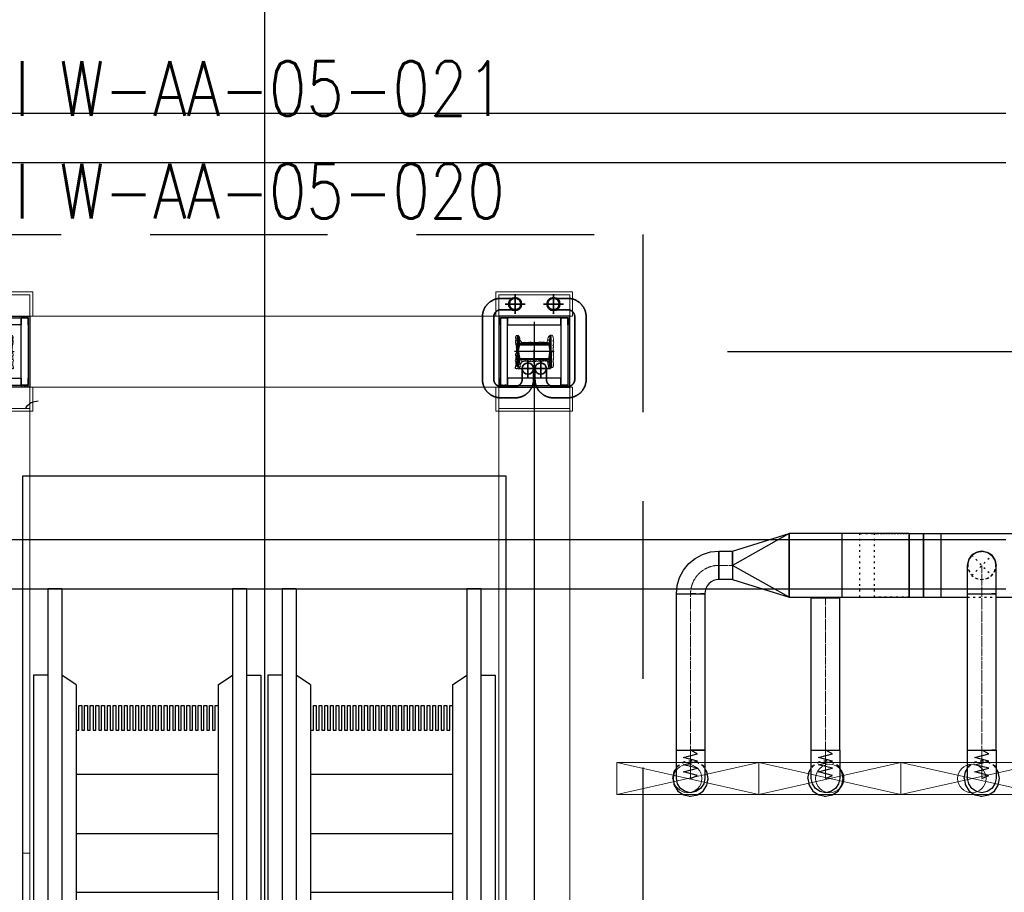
# Model space of a CAD drawing. Header units: centimetres. Extents: x -149939 to 48626, y -46000 to 152985.
# Tile 158 of 256: x -18262 to -11332, y 49195 to 55336. Entities that reach past the tile are written whole.
import ezdxf
from ezdxf import colors
from ezdxf.entities.mleader import LeaderData, LeaderLine
from ezdxf.math import Vec2, Vec3

# ---------------------------------------------------------------- set-up
doc = ezdxf.new("R2010")
doc.units = ezdxf.units.CM
doc.header["$LTSCALE"] = 50
doc.header["$PDMODE"] = 35
doc.header["$PDSIZE"] = 0.1
for name, pattern in [('Balustrady$0$DASHED', [0.75, 0.5, -0.25]), ('CADVENT_CENTERLINE', [9.9, 7.4, -1, 0.5, -1]), ('CADVENT_HIDDEN', [0.8, 0.25, -0.55]), ('DASHDOT2', [12.7, 6.35, -3.175, 0, -3.175]), ('DIVIDE', [31.75, 12.7, -6.35, 0, -6.35, 0, -6.35]), ('HIDDEN', [9.525, 6.35, -3.175]), ('Kondygnacja  -0_5$0$HIDDEN', [9.525, 6.35, -3.175]), ('Kondygnacja  -0_5$0$HIDDEN2', [4.7625, 3.175, -1.5875]), ('Obudowy i okł. słupów$0$HIDDEN', [9.525, 6.35, -3.175]), ('Osie rzutów$0$DASHDOT2', [12.7, 6.35, -3.175, 0, -3.175]), ('Przekrój B-B$0$DASHDOT2', [12.7, 6.35, -3.175, 0, -3.175])]:
    doc.linetypes.add(name, pattern=pattern)
doc.layers.get('0').update_dxf_attribs({"color": 8})
doc.layers.get('DEFPOINTS').update_dxf_attribs({"color": 8})
for name, color, linetype in [('01-103-Went PP_poziom-0_5$0$L_Nawiew', 7, 'Continuous'), ('ARCH_INFO_OSIE', 8, 'Continuous'), ('ARCH_INFO_OSIE_IST', 8, 'Przekrój B-B$0$DASHDOT2'), ('ARCH_SCHODY_IST', 8, 'Continuous'), ('ARCH_SZYNY', 8, 'Continuous'), ('ARCH_WIDOK_INNE_IST', 8, 'Continuous'), ('bgde-nawiewDETAILS', 1, 'Continuous'), ('bgde-nawiewEXP', 7, 'Continuous'), ('bgde-nawiewHIDDEN', 250, 'Continuous'), ('D1$0$ARCH_INFO_OPISY', 8, 'Continuous'), ('Kondygnacja  -0_5$0$ARCH_KONSTR_POWYŻEJ RZUTU', 8, 'Kondygnacja  -0_5$0$HIDDEN'), ('Kondygnacja  -0_5$0$ARCH_KONSTR_POWYŻEJ RZUTU_IST', 8, 'Kondygnacja  -0_5$0$HIDDEN2'), ('Kondygnacja  -0_5$0$ARCH_STROP', 8, 'Continuous'), ('Kondygnacja -1$0$ARCH_STAL_IST', 8, 'Continuous'), ('Obudowy i okł. słupów$0$ARCH_GK', 8, 'Continuous'), ('Obudowy i okł. słupów$0$ARCH_PROFILE', 8, 'Continuous'), ('Osie rzutów$0$ARCH_INFO_OSIE_IST', 8, 'Osie rzutów$0$DASHDOT2'), ('Osie rzutów$0$ARCH_INFO_OSIE_OPISY_IST', 8, 'Continuous')]:
    doc.layers.add(name, color=color, linetype=linetype)
for name, color, linetype, lineweight in [('ARCH_WIDOK', 8, 'Continuous', 13), ('bgde-nawiewCEN', 7, 'Continuous', 13), ('bgde_nawiewnik', 11, 'Continuous', 5), ('INSTALACJE', 8, 'Continuous', 35), ('Kondygnacja  -0_5$0$ARCH_INFO_WYMIARY', 8, 'Continuous', 9), ('Obudowy i okł. słupów$0$ARCH_hatch', 8, 'Continuous', 13), ('Obudowy i okł. słupów$0$ARCH_WIDOK', 8, 'Continuous', 13), ('RFCU', 6, 'Continuous', 30)]:
    doc.layers.add(name, color=color, linetype=linetype, lineweight=lineweight)
doc.styles.add('Kondygnacja  -0_5$0$Romans', font='Romans.shx', dxfattribs={"width": 0.7})
doc.styles.add('ROMANS-50-CM', font='romans.shx', dxfattribs={"width": 0.8, "height": 10})
doc.linetypes.add('SZYNA_LINE', pattern='A,12.7,-7.75,["SZYNA",Standard,S=2.54,R=0,X=-5.95,Y=-1.27],-7.75', length=28.2)
doc.dimstyles.new('Kondygnacja  -0_5$0$Wymiary 1-100', dxfattribs={"dimtxt": 12, "dimasz": 10, "dimexe": 5, "dimexo": 0, "dimgap": 4, "dimtad": 1, "dimrnd": 0.5, "dimzin": 12, "dimdsep": 46, "dimtxsty": 'Kondygnacja  -0_5$0$Romans', "dimblk": 'Kondygnacja  -0_5$0$_Oblique', "dimcen": 10, "dimdle": 10, "dimclrt": 55, "dimazin": 0, "dimtfac": 1, "dimtmove": 1, "dimatfit": 3, "dimfxl": 8, "dimfxlon": 1, "dimtolj": 1, "dimtzin": 0, "dimarcsym": 0})
pattern_1 = [(315, (-9168.25782, 10650.3877), (0.224506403, 0.224506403), [])]

# ---------------------------------------------------------------- blocks, each defined once
blk = doc.blocks.new('Osie rzutów')
at = {"layer": 'Osie rzutów$0$ARCH_INFO_OSIE_IST', "ltscale": 10}
for p, q in [((10460, 12510), (10460, 4623.26)), ((4436.04, 9800), (15156.54, 9800))]:
    blk.add_line(p, q, dxfattribs=at)
blk = doc.blocks.new('Kondygnacja  -0_5$0$_Oblique')
at = {"color": 0, "linetype": 'ByBlock', "lineweight": -2}
blk.add_line((-0.5, -0.5), (0.5, 0.5), dxfattribs=at)
blk = doc.blocks.new('*D147')
at = {"layer": 'DEFPOINTS', "color": 0}
for p in [(5845, 52950), (6165.9, 52950), (-62690, 50660)]:
    blk.add_point(p, dxfattribs=at)
at = {"layer": 'Kondygnacja  -0_5$0$ARCH_INFO_WYMIARY', "color": 0, "lineweight": -2}
for p, q in [((6157.9, 52950), (6170.9, 52950)), ((6165.9, 50650), (6165.9, 52960)), ((6157.9, 50660), (6170.9, 50660))]:
    blk.add_line(p, q, dxfattribs=at)
at = {"layer": 'Kondygnacja  -0_5$0$ARCH_INFO_WYMIARY', "color": 0, "linetype": 'ByBlock', "lineweight": -2, "xscale": 10, "yscale": 10, "zscale": 10}
for p, rotation in [((6165.9, 52950), 90), ((6165.9, 50660), 270)]:
    blk.add_blockref('Kondygnacja  -0_5$0$_Oblique', p, dxfattribs=dict(at, rotation=rotation))
at = {"layer": 'Kondygnacja  -0_5$0$ARCH_INFO_WYMIARY', "color": 55, "insert": (6155.9, 51805), "char_height": 12, "attachment_point": 5, "rotation": 90, "style": 'Kondygnacja  -0_5$0$Romans'}
blk.add_mtext('\\A1;2290', dxfattribs=at)
blk = doc.blocks.new('Kondygnacja  -0_5$0$konstrukcja istniejąca -0.5')
at = {"layer": 'Kondygnacja  -0_5$0$ARCH_KONSTR_POWYŻEJ RZUTU_IST', "ltscale": 10}
for points in [[(9938, 9967.89), (10982, 9967.89)], [(10982, 9932.89), (9938, 9932.89)]]:
    blk.add_lwpolyline(points, dxfattribs=at)
at = {"layer": 'Kondygnacja  -0_5$0$ARCH_KONSTR_POWYŻEJ RZUTU_IST', "ltscale": 10, "elevation": 0}
for points in [[(9938, 9667.89), (10982, 9667.89)], [(10982, 9632.89), (9938, 9632.89)]]:
    blk.add_lwpolyline(points, dxfattribs=at)
blk = doc.blocks.new('pB słup')
at = {"layer": 'Kondygnacja -1$0$ARCH_STAL_IST'}
h = blk.add_hatch(dxfattribs=at)
h.set_pattern_fill('ANSI31', color=256, scale=0.1, angle=270, style=0)
h.set_pattern_definition(pattern_1)
edge = h.paths.add_edge_path()
edge.add_arc((24.9, 9.62), 0.87, 0, 82.02724)
edge.add_line((25.02, 10.48), (21.35, 11))
edge.add_arc((21.42, 11.51), 0.52, 180, 262.02724, ccw=False)
edge.add_line((20.9, 11.51), (20.9, 12))
edge.add_line((20.9, 12), (31.5, 12))
edge.add_line((31.5, 12), (31.5, 11.51))
edge.add_arc((30.98, 11.51), 0.52, 277.97276, 360, ccw=False)
edge.add_line((31.05, 11), (27.38, 10.48))
edge.add_arc((27.51, 9.62), 0.87, 97.97276, 180)
edge.add_line((26.64, 9.62), (26.64, -9.62))
edge.add_arc((27.51, -9.62), 0.87, 180, 262.02724)
edge.add_line((27.38, -10.48), (31.05, -11))
edge.add_arc((30.98, -11.51), 0.52, 360, 82.02724, ccw=False)
edge.add_line((31.5, -11.51), (31.5, -12))
edge.add_line((31.5, -12), (20.9, -12))
edge.add_line((20.9, -12), (20.9, -11.51))
edge.add_arc((21.42, -11.51), 0.52, 97.97276, 180, ccw=False)
edge.add_line((21.35, -11), (25.02, -10.48))
edge.add_arc((24.9, -9.62), 0.87, 277.97276, 0)
edge.add_line((25.76, -9.62), (25.76, 9.62))
h = blk.add_hatch(dxfattribs=at)
h.set_pattern_fill('ANSI31', color=256, scale=0.1, angle=270, style=0)
h.set_pattern_definition(pattern_1)
edge = h.paths.add_edge_path()
edge.add_arc((38.11, 9.62), 0.87, 97.97276, 180, ccw=False)
edge.add_line((37.98, 10.48), (41.65, 11))
edge.add_arc((41.58, 11.51), 0.52, 277.97276, 360)
edge.add_line((42.1, 11.51), (42.1, 12))
edge.add_line((42.1, 12), (31.5, 12))
edge.add_line((31.5, 12), (31.5, 11.51))
edge.add_arc((32.02, 11.51), 0.52, 180, 262.02724)
edge.add_line((31.95, 11), (35.62, 10.48))
edge.add_arc((35.5, 9.62), 0.87, 0, 82.02724, ccw=False)
edge.add_line((36.37, 9.62), (36.37, -9.62))
edge.add_arc((35.5, -9.62), 0.87, 277.97276, 360, ccw=False)
edge.add_line((35.62, -10.48), (31.95, -11))
edge.add_arc((32.02, -11.51), 0.52, 97.97276, 180)
edge.add_line((31.5, -11.51), (31.5, -12))
edge.add_line((31.5, -12), (42.1, -12))
edge.add_line((42.1, -12), (42.1, -11.51))
edge.add_arc((41.58, -11.51), 0.52, 0, 82.02724)
edge.add_line((41.65, -11), (37.98, -10.48))
edge.add_arc((38.11, -9.62), 0.87, 180, 262.02724, ccw=False)
edge.add_line((37.24, -9.62), (37.24, 9.62))
at = {"layer": 'Obudowy i okł. słupów$0$ARCH_hatch'}
h = blk.add_hatch(dxfattribs=at)
h.set_pattern_fill('AR-SAND', color=256, scale=0.01, style=0)
h.paths.add_polyline_path([(6.5, 25), (6.5, -25), (56.5, -25), (56.5, 25)])
h.paths.add_polyline_path([(55.25, 23.75), (55.25, -23.75), (7.75, -23.75), (7.75, 23.75)], flags=16)
at = {"layer": 'ARCH_INFO_OSIE', "linetype": 'DIVIDE', "ltscale": 0.1}
for points in [[(31.5, -14), (31.5, 14)], [(51.07, 0), (11.93, 0)], [(23.05, 0), (32.78, 0)]]:
    blk.add_lwpolyline(points, dxfattribs=at)
at = {"layer": 'Kondygnacja -1$0$ARCH_STAL_IST'}
for points in [[(25.76, 9.62, 0.37402), (25.02, 10.48), (21.35, 11, -0.37402), (20.9, 11.51), (20.9, 12), (31.5, 12), (31.5, 11.51, -0.37402), (31.05, 11), (27.38, 10.48, 0.37402), (26.64, 9.62), (26.64, -9.62, 0.37402), (27.38, -10.48), (31.05, -11, -0.37402), (31.5, -11.51), (31.5, -12), (20.9, -12), (20.9, -11.51, -0.37402), (21.35, -11), (25.02, -10.48, 0.37402), (25.76, -9.62)], [(37.24, 9.62, -0.37402), (37.98, 10.48), (41.65, 11, 0.37402), (42.1, 11.51), (42.1, 12), (31.5, 12), (31.5, 11.51, 0.37402), (31.95, 11), (35.62, 10.48, -0.37402), (36.37, 9.62), (36.37, -9.62, -0.37402), (35.62, -10.48), (31.95, -11, 0.37402), (31.5, -11.51), (31.5, -12), (42.1, -12), (42.1, -11.51, 0.37402), (41.65, -11), (37.98, -10.48, -0.37402), (37.24, -9.62)]]:
    blk.add_lwpolyline(points, format="xyb", close=True, dxfattribs=at)
at = {"layer": 'Obudowy i okł. słupów$0$ARCH_GK'}
for points in [[(6.5, -25), (56.5, -25), (56.5, 25), (6.5, 25)], [(7.75, -23.75), (55.25, -23.75), (55.25, 23.75), (7.75, 23.75)]]:
    blk.add_lwpolyline(points, close=True, dxfattribs=at)
at = {"layer": 'Obudowy i okł. słupów$0$ARCH_PROFILE'}
for points in [[(7.76, 22.16), (7.85, 22.25), (7.85, 22.75), (7.75, 22.85), (7.75, 23.75), (12.82, 23.75, -1), (12.82, 23.7), (7.8, 23.7), (7.8, 22.87), (7.9, 22.77), (7.9, 22.23), (7.8, 22.13), (7.8, 20.92), (7.9, 20.82), (7.9, 19.73), (7.8, 19.63), (7.8, 18.8), (12.82, 18.8, -1), (12.82, 18.75), (7.75, 18.75), (7.75, 19.65), (7.85, 19.75), (7.85, 20.8), (7.76, 20.89)], [(55.33, 22.16), (55.25, 22.25), (55.25, 22.75), (55.35, 22.85), (55.35, 23.75), (50.28, 23.75, 1), (50.28, 23.7), (55.3, 23.7), (55.3, 22.87), (55.2, 22.77), (55.2, 22.23), (55.3, 22.13), (55.3, 20.92), (55.2, 20.82), (55.2, 19.73), (55.3, 19.63), (55.3, 18.8), (50.28, 18.8, 1), (50.28, 18.75), (55.35, 18.75), (55.35, 19.65), (55.25, 19.75), (55.25, 20.8), (55.33, 20.89)], [(7.76, -22.16), (7.85, -22.25), (7.85, -22.75), (7.75, -22.85), (7.75, -23.75), (12.82, -23.75, 1), (12.82, -23.7), (7.8, -23.7), (7.8, -22.87), (7.9, -22.77), (7.9, -22.23), (7.8, -22.13), (7.8, -20.92), (7.9, -20.82), (7.9, -19.73), (7.8, -19.63), (7.8, -18.8), (12.82, -18.8, 1), (12.82, -18.75), (7.75, -18.75), (7.75, -19.65), (7.85, -19.75), (7.85, -20.8), (7.76, -20.89)], [(55.33, -22.16), (55.25, -22.25), (55.25, -22.75), (55.35, -22.85), (55.35, -23.75), (50.28, -23.75, -1), (50.28, -23.7), (55.3, -23.7), (55.3, -22.87), (55.2, -22.77), (55.2, -22.23), (55.3, -22.13), (55.3, -20.92), (55.2, -20.82), (55.2, -19.73), (55.3, -19.63), (55.3, -18.8), (50.28, -18.8, -1), (50.28, -18.75), (55.35, -18.75), (55.35, -19.65), (55.25, -19.75), (55.25, -20.8), (55.33, -20.89)]]:
    blk.add_lwpolyline(points, format="xyb", close=True, dxfattribs=at)
blk.add_lwpolyline([(50.25, -8.37), (50.25, -18.75), (12.85, -18.75), (12.85, 18.75), (50.25, 18.75), (50.25, -8.37)], dxfattribs=at)
at = {"layer": 'Obudowy i okł. słupów$0$ARCH_WIDOK'}
for points in [[(-10.5, -27), (6.5, -27), (6.5, 27), (-10.5, 27)], [(73.5, -27), (56.5, -27), (56.5, 27), (73.5, 27)]]:
    blk.add_lwpolyline(points, close=True, dxfattribs=at)
at = {"layer": 'Obudowy i okł. słupów$0$ARCH_WIDOK', "linetype": 'Obudowy i okł. słupów$0$HIDDEN'}
blk.add_lwpolyline([(71.5, -25), (71.5, 25), (-8.5, 25), (-8.5, -25)], close=True, dxfattribs=at)
at = {"layer": 'Obudowy i okł. słupów$0$ARCH_WIDOK'}
blk.add_lwpolyline([(37.73, -9.38, 0.520567), (37.73, -8.91, 0.520567), (37.73, -8.16, 0.520567), (37.73, -6.92, 0.520567), (37.73, -4.95, 0.520567), (37.73, -2.82, 0.520567), (37.73, -2.47, 0.520567), (37.73, -1.32, 0.520567), (37.73, -0.04, 0.520567), (37.73, 0.83, 0.520567), (37.73, 1.89, 0.520567), (37.73, 3.64, 0.520567), (37.73, 5.02, 0.520567), (37.73, 5.54, 0.520567), (37.73, 7.1, 0.520567), (37.73, 8.22, 0.520567), (37.73, 8.52, 0.520567), (37.73, 9.06, 0.520567), (38.39, 9.06, 0.520567), (38.39, 9.62, 0.520567), (39.17, 9.62, 0.520567), (39.17, 10.31, 0.520567), (40.18, 10.31, 0.520567), (41.11, 10.31, 0.391103), (41.8, 10.61, 0.097049), (42.38, 10.85, 0.466209), (42.81, 11.44, 0.695481), (42.74, 11.98, 0.486099), (42.81, 12.76, 0.35864), (41.85, 12.89, 0.520567), (40.68, 12.86, 0.520567), (39.91, 12.86, 0.520567), (38.8, 12.86, 0.520567), (37.52, 12.86, 0.520567), (36.51, 12.86, 0.520567), (36.51, 12.4, 0.520567), (35.25, 12.4, 0.520567), (34.27, 12.4, 0.520567), (33.73, 12.4, 0.520567), (32.86, 12.4, 0.520567), (32.11, 12.4, 0.520567), (31.32, 12.4, 0.520567), (30.58, 12.4, 0.630412), (28.2, 12.73, 0.291029), (26.08, 12.64, 0.793013), (24.54, 12.88, 0.148616), (22.09, 12.79, 0.285246), (20.52, 13.27, 1.165163), (19.83, 12.7, 1.326239), (19.84, 11.94, 0.520567), (19.84, 11, 0.520567), (20.91, 11, 0.520567), (20.91, 9.93, 0.520567), (22.7, 9.93, 0.520567), (23.52, 9.93, 0.520567), (23.52, 8.94, 0.520567), (24.97, 8.94, 0.520567), (24.98, 7.26, 0.520567), (25.02, 6.19, 0.520567), (24.89, 5.17, 0.520567), (24.87, 4.65, 0.520567), (25.04, 2.89, 0.520567), (24.98, 0.66, 0.520567), (25.04, -1.36, 0.520567), (25.04, -3.15, 0.520567), (25.06, -4.25, 0.520567), (25.21, -6.27, 0.520567), (25.14, -7.45, 0.520567), (25.1, -8.33, 0.520567), (25.06, -9.05, 0.520567), (24.91, -9.58, 0.520567), (23.82, -9.81, 0.520567), (22.6, -9.81, 0.520567), (21.78, -10.1, 0.520567), (20.85, -10.25, 0.520567), (20.32, -10.36, 0.520567), (20.22, -11.09, 0.520567), (20.24, -12.34, 0.520567), (21.21, -13.28, 0.520567), (21.99, -13.24, 0.520567), (22.91, -13.28, 0.520567), (24.22, -13.09, 0.520567), (25.44, -13.09, 0.520567), (26.76, -13.18, 0.520567), (28.83, -13.26, 0.520567), (30.05, -13.22, 0.520567), (31.5, -12.93, 0.520567), (32.47, -13.03, 0.520567), (33.96, -13.09, 0.520567), (35.72, -13.16, 0.520567), (37.01, -13.18, 0.520567), (39.18, -13.05, 0.520567), (41.18, -13.18, 0.520567), (42.5, -12.78, 0.520567), (42.97, -12.1, 0.520567), (42.84, -11.13, 0.520567), (42.29, -10.55, 0.520567), (41.6, -10, 0.520567), (40.36, -9.66, 0.520567), (39.39, -9.66, 0.520567)], format="xyb", close=True, dxfattribs=at)
blk = doc.blocks.new('schody połówka')
at = {"layer": 'ARCH_INFO_OSIE_IST', "ltscale": 2}
blk.add_line((380, 21.01), (380, -1905.05), dxfattribs=at)
at = {"layer": 'ARCH_SCHODY_IST'}
for p, q in [((47.5, -166.91), (37.5, -166.91)), ((37.5, -166.91), (37.5, -1119.46)), ((47.5, -166.91), (37.5, -166.91)), ((47.5, -166.91), (47.5, -1121.85)), ((177.5, -166.91), (167.5, -166.91)), ((167.5, -166.91), (167.5, -1150.6)), ((177.5, -166.91), (167.5, -166.91)), ((177.5, -166.91), (177.5, -1153)), ((212.5, -166.91), (202.5, -166.91)), ((202.5, -166.91), (202.5, -1119.46)), ((212.5, -166.91), (202.5, -166.91)), ((212.5, -166.91), (212.5, -1121.85)), ((342.5, -166.91), (332.5, -166.91)), ((332.5, -166.91), (332.5, -1150.6)), ((342.5, -166.91), (332.5, -166.91)), ((342.5, -166.91), (342.5, -1153)), ((27.5, -227.67), (27.5, -1117.06)), ((37.5, -227.67), (27.5, -227.67)), ((57.5, -234.42), (47.5, -227.67)), ((157.5, -234.42), (167.5, -227.67)), ((177.5, -227.67), (187.5, -227.67)), ((187.5, -227.67), (187.5, -1155.4)), ((192.5, -227.67), (192.5, -1117.06)), ((202.5, -227.67), (192.5, -227.67)), ((222.5, -234.42), (212.5, -227.67)), ((322.5, -234.42), (332.5, -227.67)), ((342.5, -227.67), (352.5, -227.67)), ((352.5, -227.67), (352.5, -1155.4)), ((57.5, -234.42), (57.5, -1124.25)), ((157.5, -234.42), (157.5, -1148.21)), ((222.5, -234.42), (222.5, -1124.25)), ((322.5, -234.42), (322.5, -1148.21)), ((57.5, -380.47), (157.5, -380.47)), ((222.5, -380.47), (322.5, -380.47))]:
    blk.add_line(p, q, dxfattribs=at)
at = {"layer": 'ARCH_SZYNY', "linetype": 'SZYNA_LINE', "ltscale": 3}
blk.add_arc((30.85, -45.92, -630), 11, 90, 144.33251, dxfattribs=at)
at = {"layer": 'ARCH_WIDOK'}
for p, q in [((25, -353.04, 0), (25, -358.04, 0)), ((25, -353.05, 0), (25, -358.05, 0))]:
    blk.add_line(p, q, dxfattribs=at)
at = {"layer": 'ARCH_WIDOK', "elevation": 0}
blk.add_lwpolyline([(20, -353.05), (25, -353.05)], dxfattribs=at)
at = {"layer": 'ARCH_WIDOK_INNE_IST'}
for p, q in [((57.5, -297.39), (157.5, -297.39)), ((222.5, -297.39), (322.5, -297.39)), ((57.5, -339.04), (157.5, -339.04)), ((222.5, -339.04), (322.5, -339.04))]:
    blk.add_line(p, q, dxfattribs=at)
at = {"layer": 'ARCH_WIDOK_INNE_IST', "elevation": 0}
for points in [[(57.5, -266.47), (59.5, -266.47), (59.5, -249.09), (61.5, -249.09), (61.5, -266.47), (63.5, -266.47), (63.5, -249.09), (65.5, -249.09), (65.5, -266.47), (67.5, -266.47), (67.5, -249.09), (69.5, -249.09), (69.5, -266.47), (71.5, -266.47), (71.5, -249.09), (73.5, -249.09), (73.5, -266.47), (75.5, -266.47), (75.5, -249.09), (77.5, -249.09), (77.5, -266.47), (79.5, -266.47), (79.5, -249.09), (81.5, -249.09), (81.5, -266.47), (83.5, -266.47), (83.5, -249.09), (85.5, -249.09), (85.5, -266.47), (87.5, -266.47), (87.5, -249.09), (89.5, -249.09), (89.5, -266.47), (91.5, -266.47), (91.5, -249.09), (93.5, -249.09), (93.5, -266.47), (95.5, -266.47), (95.5, -249.09), (97.5, -249.09), (97.5, -266.47), (99.5, -266.47), (99.5, -249.09), (101.5, -249.09), (101.5, -266.47), (103.5, -266.47), (103.5, -249.09), (105.5, -249.09), (105.5, -266.47), (107.5, -266.47), (107.5, -249.09), (109.5, -249.09), (109.5, -266.47), (111.5, -266.47), (111.5, -249.09), (113.5, -249.09), (113.5, -266.47), (115.5, -266.47), (115.5, -249.09), (117.5, -249.09), (117.5, -266.47), (119.5, -266.47), (119.5, -249.09), (121.5, -249.09), (121.5, -266.47), (123.5, -266.47), (123.5, -249.09), (125.5, -249.09), (125.5, -266.47), (127.5, -266.47), (127.5, -249.09), (129.5, -249.09), (129.5, -266.47), (131.5, -266.47), (131.5, -249.09), (133.5, -249.09), (133.5, -266.47), (135.5, -266.47), (135.5, -249.09), (137.5, -249.09), (137.5, -266.47), (139.5, -266.47), (139.5, -249.09), (141.5, -249.09), (141.5, -266.47), (143.5, -266.47), (143.5, -249.09), (145.5, -249.09), (145.5, -266.47), (147.5, -266.47), (147.5, -249.09), (149.5, -249.09), (149.5, -266.47), (151.5, -266.47), (151.5, -249.09), (153.5, -249.09), (153.5, -266.47), (155.5, -266.47), (155.5, -249.09), (157.5, -249.09)], [(222.5, -266.47), (224.5, -266.47), (224.5, -249.09), (226.5, -249.09), (226.5, -266.47), (228.5, -266.47), (228.5, -249.09), (230.5, -249.09), (230.5, -266.47), (232.5, -266.47), (232.5, -249.09), (234.5, -249.09), (234.5, -266.47), (236.5, -266.47), (236.5, -249.09), (238.5, -249.09), (238.5, -266.47), (240.5, -266.47), (240.5, -249.09), (242.5, -249.09), (242.5, -266.47), (244.5, -266.47), (244.5, -249.09), (246.5, -249.09), (246.5, -266.47), (248.5, -266.47), (248.5, -249.09), (250.5, -249.09), (250.5, -266.47), (252.5, -266.47), (252.5, -249.09), (254.5, -249.09), (254.5, -266.47), (256.5, -266.47), (256.5, -249.09), (258.5, -249.09), (258.5, -266.47), (260.5, -266.47), (260.5, -249.09), (262.5, -249.09), (262.5, -266.47), (264.5, -266.47), (264.5, -249.09), (266.5, -249.09), (266.5, -266.47), (268.5, -266.47), (268.5, -249.09), (270.5, -249.09), (270.5, -266.47), (272.5, -266.47), (272.5, -249.09), (274.5, -249.09), (274.5, -266.47), (276.5, -266.47), (276.5, -249.09), (278.5, -249.09), (278.5, -266.47), (280.5, -266.47), (280.5, -249.09), (282.5, -249.09), (282.5, -266.47), (284.5, -266.47), (284.5, -249.09), (286.5, -249.09), (286.5, -266.47), (288.5, -266.47), (288.5, -249.09), (290.5, -249.09), (290.5, -266.47), (292.5, -266.47), (292.5, -249.09), (294.5, -249.09), (294.5, -266.47), (296.5, -266.47), (296.5, -249.09), (298.5, -249.09), (298.5, -266.47), (300.5, -266.47), (300.5, -249.09), (302.5, -249.09), (302.5, -266.47), (304.5, -266.47), (304.5, -249.09), (306.5, -249.09), (306.5, -266.47), (308.5, -266.47), (308.5, -249.09), (310.5, -249.09), (310.5, -266.47), (312.5, -266.47), (312.5, -249.09), (314.5, -249.09), (314.5, -266.47), (316.5, -266.47), (316.5, -249.09), (318.5, -249.09), (318.5, -266.47), (320.5, -266.47), (320.5, -249.09), (322.5, -249.09)]]:
    blk.add_lwpolyline(points, dxfattribs=at)
at = {"layer": 'INSTALACJE', "linetype": 'HIDDEN', "ltscale": 0.5}
for p, q in [((356.5, 37.51), (366.5, 37.51)), ((403.5, 37.51), (393.5, 37.51)), ((356.5, 29.51), (366.5, 29.51)), ((403.5, 29.51), (393.5, 29.51)), ((343.5, 24.51), (343.5, -19.49)), ((351.5, 24.51), (351.5, -19.49)), ((408.5, 24.51), (408.5, -19.49)), ((416.5, 24.51), (416.5, -19.49)), ((371.5, -11.89), (371.5, -19.49)), ((379.5, -11.89), (379.5, -19.49)), ((380.5, -11.89), (380.5, -19.49)), ((388.5, -11.89), (388.5, -19.49)), ((356.5, -24.49), (366.5, -24.49)), ((403.5, -24.49), (393.5, -24.49)), ((356.5, -32.49), (366.5, -32.49)), ((403.5, -32.49), (393.5, -32.49))]:
    blk.add_line(p, q, dxfattribs=at)
at = {"layer": 'INSTALACJE', "linetype": 'DASHDOT2', "ltscale": 10}
for p, q in [((366.5, 26.51, -490), (366.5, 40.51, 490)), ((393.5, 26.51, -490), (393.5, 40.51, 490)), ((373.5, 33.51, -490), (359.5, 33.51, 490)), ((386.5, 33.51, -490), (400.5, 33.51, 490)), ((375.5, -18.94, -490), (375.5, -4.94, 490)), ((384.5, -18.94, -490), (384.5, -4.94, 490)), ((382.5, -11.94, -490), (368.5, -11.94, 490)), ((377.5, -11.94, -490), (391.5, -11.94, 490))]:
    blk.add_line(p, q, dxfattribs=at)
at = {"layer": 'INSTALACJE'}
for centre, radius in [((366.5, 33.51, -629.94), 4.6), ((393.5, 33.51, -629.94), 4.6), ((375.5, -11.94), 4), ((384.5, -11.94), 4)]:
    blk.add_circle(centre, radius, dxfattribs=at)
at = {"layer": 'INSTALACJE', "linetype": 'HIDDEN', "ltscale": 0.5}
for centre in [(366.5, 33.51), (393.5, 33.51)]:
    blk.add_circle(centre, 4, dxfattribs=at)
for centre, radius, start, end in [((356.5, 24.51), 13, 90, 180), ((403.5, 24.51), 13, 0, 90), ((356.5, 24.51), 5, 90, 180), ((403.5, 24.51), 5, 0, 90), ((356.5, -19.49), 13, 180, 270), ((356.5, -19.49), 5, 180, 270), ((366.5, -19.49), 5, 270, 0), ((366.5, -19.49), 13, 270, 0), ((393.5, -19.49), 13, 180, 270), ((393.5, -19.49), 5, 180, 270), ((403.5, -19.49), 5, 270, 0), ((403.5, -19.49), 13, 270, 0)]:
    blk.add_arc(centre, radius, start, end, dxfattribs=at)
at = {"layer": 'Obudowy i okł. słupów$0$ARCH_WIDOK', "linetype": 'Obudowy i okł. słupów$0$HIDDEN', "ltscale": 3}
for p, q in [((25, 25.01, -630), (355, 25.01)), ((25, -24.99, -630), (355, -24.99)), ((25, -24.99, -630), (25, -1775, -630)), ((355, -24.99, -630), (355, -1775, -630)), ((405, -24.99, -630), (405, -1775, -630))]:
    blk.add_line(p, q, dxfattribs=at)
at = {"layer": 'D1$0$ARCH_INFO_OPISY', "xscale": -1, "rotation": 270}
blk.add_blockref('pB słup', (0, -31.49, -630), dxfattribs=at)
at = {"layer": 'D1$0$ARCH_INFO_OPISY', "rotation": 90}
blk.add_blockref('pB słup', (380, -31.49), dxfattribs=at)
blk = doc.blocks.new('*D212')
at = {"layer": 'DEFPOINTS', "color": 0}
for p in [(-30586.3, 81900), (-30681.1, 12489.5), (9064, 12489.5)]:
    blk.add_point(p, dxfattribs=at)
at = {"layer": 'Kondygnacja  -0_5$0$ARCH_INFO_WYMIARY', "color": 0, "lineweight": -2}
for p, q in [((-30673.1, 81900), (-30686.1, 81900)), ((-30681.1, 81910), (-30681.1, 12479.5)), ((-30673.1, 12489.5), (-30686.1, 12489.5))]:
    blk.add_line(p, q, dxfattribs=at)
at = {"layer": 'Kondygnacja  -0_5$0$ARCH_INFO_WYMIARY', "color": 0, "linetype": 'ByBlock', "lineweight": -2, "xscale": 10, "yscale": 10, "zscale": 10}
for p, rotation in [((-30681.1, 81900), 90), ((-30681.1, 12489.5), 270)]:
    blk.add_blockref('Kondygnacja  -0_5$0$_Oblique', p, dxfattribs=dict(at, rotation=rotation))
at = {"layer": 'Kondygnacja  -0_5$0$ARCH_INFO_WYMIARY', "color": 55, "insert": (-30691.1, 47194.8), "char_height": 12, "attachment_point": 5, "rotation": 90, "style": 'Kondygnacja  -0_5$0$Romans'}
blk.add_mtext('\\A1;69410.5', dxfattribs=at)
blk = doc.blocks.new('A$C066D7839')
at = {"layer": 'bgde_nawiewnik', "color": 7}
for p, q in [((-50, -11.15), (-50, 11.15)), ((-50, 11.15), (50, 11.15)), ((-50, -11.15), (50, 11.15)), ((50, -11.15), (-50, 11.15)), ((50, 11.15), (50, -11.15)), ((50, -11.15), (-50, -11.15))]:
    blk.add_line(p, q, dxfattribs=at)
blk.add_circle((0, 0), 10, dxfattribs=at)

msp = doc.modelspace()

# ---------------------------------------------------------------- linework, layer by layer
at = {"linetype": 'Balustrady$0$DASHED', "ltscale": 50, "elevation": -6300}
msp.add_lwpolyline([(-19219.601, 53823.486), (-13875.468, 53823.486), (-13875.468, 34373.387), (-19219.601, 34373.387)], close=True, dxfattribs=at)
at = {"layer": 'bgde-nawiewCEN', "linetype": 'CADVENT_CENTERLINE', "ltscale": 0.06}
for p, q in [((-13245.031, 51495.952), (-13340.031, 51495.952)), ((-11490.031, 51296.017), (-11490.031, 51496.017)), ((-13540.031, 51295.952), (-13540.031, 50196.041)), ((-11490.031, 51295.952), (-11490.031, 50196.041)), ((-12590.031, 51271.017), (-12590.031, 51267.017)), ((-12590.031, 51267.017), (-12590.031, 50196.041)), ((-13540.031, 50196.041), (-13540.031, 50177.345)), ((-13540.031, 50177.345), (-13540.031, 50126.234)), ((-12590.031, 50196.041), (-12590.031, 50177.345)), ((-12590.031, 50177.345), (-12590.031, 50126.234)), ((-11490.031, 50196.041), (-11490.031, 50177.345)), ((-11490.031, 50177.345), (-11490.031, 50126.234)), ((-13540.031, 50126.234), (-13540.031, 50098.441)), ((-12590.031, 50126.234), (-12590.031, 50098.441)), ((-11490.031, 50126.234), (-11490.031, 50098.441)), ((-13540.031, 50098.441), (-13540.031, 50074.915)), ((-13540.031, 50074.915), (-13540.031, 50055.3)), ((-13540.031, 50055.3), (-13540.031, 50039.241)), ((-13540.031, 50039.241), (-13540.031, 50026.382)), ((-12590.031, 50098.441), (-12590.031, 50074.915)), ((-12590.031, 50074.915), (-12590.031, 50055.3)), ((-12590.031, 50055.3), (-12590.031, 50039.241)), ((-12590.031, 50039.241), (-12590.031, 50026.382)), ((-11490.031, 50098.441), (-11490.031, 50074.915)), ((-11490.031, 50074.915), (-11490.031, 50055.3)), ((-11490.031, 50055.3), (-11490.031, 50039.241)), ((-11490.031, 50039.241), (-11490.031, 50026.382)), ((-13540.031, 50026.382), (-13540.031, 50016.367)), ((-13540.031, 50016.367), (-13540.031, 50008.841)), ((-13540.031, 50008.841), (-13540.031, 50003.448)), ((-13540.031, 50003.448), (-13540.031, 49999.834)), ((-13540.031, 49999.834), (-13540.031, 49997.641)), ((-13540.031, 49997.641), (-13540.031, 49996.515)), ((-13540.031, 49996.515), (-13540.031, 49996.041)), ((-12590.031, 50026.382), (-12590.031, 50016.367)), ((-12590.031, 50016.367), (-12590.031, 50008.841)), ((-12590.031, 50008.841), (-12590.031, 50003.448)), ((-12590.031, 50003.448), (-12590.031, 49999.834)), ((-12590.031, 49999.834), (-12590.031, 49997.641)), ((-12590.031, 49997.641), (-12590.031, 49996.515)), ((-12590.031, 49996.515), (-12590.031, 49996.041)), ((-11490.031, 50026.382), (-11490.031, 50016.367)), ((-11490.031, 50016.367), (-11490.031, 50008.841)), ((-11490.031, 50008.841), (-11490.031, 50003.448)), ((-11490.031, 50003.448), (-11490.031, 49999.834)), ((-11490.031, 49999.834), (-11490.031, 49997.641)), ((-11490.031, 49997.641), (-11490.031, 49996.515)), ((-11490.031, 49996.515), (-11490.031, 49996.041))]:
    msp.add_line(p, q, dxfattribs=at)
at = {"layer": 'bgde-nawiewCEN', "linetype": 'CADVENT_CENTERLINE', "ltscale": 0.06, "extrusion": (-4.23519e-16, 0, -1)}
msp.add_arc((13340.031, 51295.952), 200, 0, 90, dxfattribs=at)
at = {"layer": 'bgde-nawiewDETAILS', "linetype": 'CADVENT_HIDDEN'}
for p, q in [((-11560.742, 51425.306), (-11419.321, 51566.728)), ((-11560.742, 51566.728), (-11419.321, 51425.306))]:
    msp.add_line(p, q, dxfattribs=at)
at = {"layer": 'bgde-nawiewEXP', "linetype": 'Continuous'}
for points in [[(-13245.031, 51395.952), (-12845.031, 51271.017), (-12471.96, 51271.017), (-12471.96, 51721.017), (-12845.031, 51721.017), (-12845.031, 51271.017), (-13245.031, 51495.952), (-13245.031, 51403.564)], [(-13245.031, 51495.952), (-13245.031, 51595.952), (-12845.031, 51721.017)], [(-13340.031, 51395.952), (-13340.031, 51595.952), (-13245.031, 51595.952), (-13245.031, 51395.952)], [(-13640.031, 49996.041), (-13640.031, 50196.041), (-13440.031, 50196.041), (-13440.031, 49996.041), (-13447.643, 49957.773), (-13469.321, 49925.33), (-13501.763, 49903.653), (-13540.031, 49896.041), (-13578.3, 49903.653), (-13610.742, 49925.33), (-13632.419, 49957.773)], [(-12690.031, 50126.234), (-12690.031, 50196.041), (-12490.031, 50196.041), (-12490.031, 49996.041), (-12497.643, 49957.773), (-12519.321, 49925.33), (-12551.763, 49903.653), (-12590.031, 49896.041), (-12628.3, 49903.653), (-12660.742, 49925.33), (-12682.419, 49957.773), (-12690.031, 49996.041), (-12690.031, 50098.441)], [(-11590.031, 49996.041), (-11590.031, 50196.041), (-11390.031, 50196.041), (-11390.031, 49996.041), (-11397.643, 49957.773), (-11419.321, 49925.33), (-11451.763, 49903.653), (-11490.031, 49896.041), (-11528.3, 49903.653), (-11560.742, 49925.33), (-11582.419, 49957.773)]]:
    msp.add_lwpolyline(points, close=True, dxfattribs=at)
for points in [[(-12845.031, 51271.017), (-12845.031, 51721.017)], [(-12471.96, 51271.017), (-12001.447, 51271.017), (-12001.447, 51721.017), (-12471.96, 51721.017)], [(-12471.958, 51271.017), (-12471.958, 51721.017)], [(-12001.447, 51721.017), (-11899.43, 51721.017), (-11899.43, 51271.017), (-11775.327, 51271.017)], [(-12001.447, 51721.017), (-12001.447, 51271.017), (-11899.43, 51271.017), (-11899.43, 51721.017), (-11775.327, 51721.017)], [(-12001.447, 51271.017), (-12001.447, 51721.017)], [(-11899.43, 51271.017), (-11899.43, 51721.017)], [(-11775.327, 51271.017), (-11775.327, 51721.017), (2610.549, 51721.017)], [(-13640.031, 50196.041), (-13640.031, 51295.952), (-13634.267, 51354.479), (-13617.195, 51410.757), (-13589.472, 51462.623), (-13552.163, 51508.084), (-13506.702, 51545.393), (-13454.836, 51573.116), (-13398.558, 51590.188), (-13340.031, 51595.952), (-13340.031, 51395.952), (-13359.54, 51394.031), (-13378.3, 51388.34), (-13395.588, 51379.099), (-13410.742, 51366.663), (-13423.178, 51351.509), (-13432.419, 51334.22), (-13438.11, 51315.461), (-13440.031, 51295.952), (-13469.321, 51295.952)], [(-11590.031, 51496.017), (-11582.419, 51534.285), (-11560.742, 51566.728), (-11573.862, 51547.093)], [(-11589.464, 51506.655), (-11577.824, 51543.896), (-11562.69, 51562.024)], [(-11560.742, 51566.728), (-11528.3, 51588.405), (-11490.031, 51596.017), (-11513.192, 51591.41)], [(-11560.742, 51566.728), (-11528.3, 51588.405), (-11520.802, 51589.896)], [(-11557.718, 51567.98), (-11552.819, 51573.848), (-11518.255, 51591.952), (-11494.735, 51594.069)], [(-11490.031, 51596.017), (-11451.763, 51588.405), (-11445.407, 51584.158)], [(-11490.031, 51596.017), (-11451.763, 51588.405), (-11419.321, 51566.728), (-11438.955, 51579.847)], [(-11487.007, 51594.764), (-11479.394, 51595.449), (-11442.152, 51583.81), (-11424.024, 51568.676)], [(-11419.321, 51566.728), (-11397.643, 51534.285)], [(-11419.321, 51566.728), (-11397.643, 51534.285)], [(-11397.643, 51534.285), (-11419.321, 51566.728)], [(-11397.643, 51534.285), (-11419.321, 51566.728)], [(-11418.068, 51563.703), (-11412.2, 51558.804), (-11394.097, 51524.24), (-11391.98, 51500.721)], [(-11590.031, 51296.017), (-11590.031, 51496.017), (-11582.419, 51534.285), (-11578.172, 51540.641)], [(-11589.464, 51506.655), (-11588.779, 51499.041)], [(-11397.643, 51534.285), (-11396.152, 51526.788)], [(-11397.643, 51534.285), (-11390.031, 51496.017)], [(-11397.643, 51296.017), (-11390.031, 51296.017), (-11390.031, 51496.017), (-11394.638, 51519.178)], [(-13640.031, 51295.952), (-13501.763, 51295.952)], [(-13640.031, 51295.952), (-13501.763, 51295.952)], [(-13501.763, 51295.952), (-13540.031, 51295.952)], [(-13501.763, 51295.952), (-13540.031, 51295.952)], [(-13501.763, 51295.952), (-13447.643, 51295.952), (-13447.643, 51295.952), (-13440.031, 51295.952), (-13440.031, 50196.041), (-13469.321, 50196.041)], [(-13501.763, 51295.952), (-13447.643, 51295.952)], [(-11590.031, 51296.017), (-11397.643, 51296.017)], [(-11590.031, 50196.041), (-11590.031, 51295.952), (-11397.643, 51295.952)], [(-11397.643, 51296.017), (-11419.321, 51296.017)], [(-11397.643, 51295.952), (-11419.321, 51295.952)], [(-11397.643, 50196.041), (-11390.031, 50196.041), (-11390.031, 51295.952), (-11397.643, 51295.952)], [(-11397.643, 51295.952), (-11390.031, 51295.952)], [(-12690.031, 50196.041), (-12490.031, 50196.041), (-12490.031, 51267.017), (-12690.031, 51267.017), (-12690.031, 51271.017)], [(-12690.031, 50196.041), (-12690.031, 51267.017), (-12490.031, 51267.017), (-12490.031, 51271.017)], [(-11775.327, 51271.017), (-11590.031, 51271.017)], [(-11390.031, 51271.017), (-10367.431, 51271.017)], [(-13640.031, 50196.041), (-13501.763, 50196.041)], [(-13501.763, 50196.041), (-13540.031, 50196.041)], [(-13501.763, 50196.041), (-13469.321, 50196.041)], [(-13469.321, 50196.041), (-13501.763, 50196.041)], [(-13469.321, 50196.041), (-13447.643, 50196.041)], [(-11590.031, 50196.041), (-11397.643, 50196.041)], [(-11397.643, 50196.041), (-11419.321, 50196.041)], [(-13665.031, 49996.041), (-13655.516, 49948.206), (-13628.42, 49907.653), (-13587.867, 49880.556), (-13540.031, 49871.041), (-13492.196, 49880.556), (-13451.643, 49907.653), (-13424.546, 49948.206), (-13415.031, 49996.041), (-13424.546, 50043.877), (-13440.031, 50067.051)], [(-13665.031, 49996.041), (-13655.516, 50043.877), (-13640.031, 50067.051)], [(-12715.031, 49996.041), (-12705.516, 49948.206), (-12678.42, 49907.653), (-12637.867, 49880.556), (-12590.031, 49871.041), (-12542.196, 49880.556), (-12501.643, 49907.653), (-12474.546, 49948.206), (-12465.031, 49996.041), (-12474.546, 50043.877), (-12490.031, 50067.051)], [(-12715.031, 49996.041), (-12705.516, 50043.877), (-12690.031, 50067.051)], [(-11615.031, 49996.041), (-11605.516, 49948.206), (-11578.42, 49907.653), (-11537.867, 49880.556), (-11490.031, 49871.041), (-11442.196, 49880.556), (-11401.643, 49907.653), (-11374.546, 49948.206), (-11365.031, 49996.041), (-11374.546, 50043.877), (-11390.031, 50067.051)], [(-11615.031, 49996.041), (-11605.516, 50043.877), (-11590.031, 50067.051)]]:
    msp.add_lwpolyline(points, dxfattribs=at)
at = {"layer": 'bgde-nawiewEXP'}
for points in [[(-13540.031, 49996.041), (-13490.031, 50017.339), (-13590.031, 50042.701), (-13490.031, 50067.921), (-13590.031, 50093.206), (-13490.031, 50118.741), (-13590.031, 50144.1), (-13490.031, 50169.559), (-13540.031, 50196.041)], [(-12590.031, 49996.041), (-12540.031, 50017.339), (-12640.031, 50042.701), (-12540.031, 50067.921), (-12640.031, 50093.206), (-12540.031, 50118.741), (-12640.031, 50144.1), (-12540.031, 50169.559), (-12590.031, 50196.041)], [(-11490.031, 49996.041), (-11440.031, 50017.339), (-11540.031, 50042.701), (-11440.031, 50067.921), (-11540.031, 50093.206), (-11440.031, 50118.741), (-11540.031, 50144.1), (-11440.031, 50169.559), (-11490.031, 50196.041)]]:
    msp.add_lwpolyline(points, dxfattribs=at)
at = {"layer": 'bgde-nawiewHIDDEN', "linetype": 'CADVENT_HIDDEN'}
for points in [[(-12471.962, 51271.017), (-12471.962, 51721.017), (-12471.96, 51721.017)], [(-12347.857, 51271.017), (-12001.447, 51271.017), (-12245.84, 51271.017), (-12245.84, 51721.017), (-11899.43, 51721.017)], [(-12347.857, 51271.017), (-12347.857, 51721.017), (-12001.447, 51721.017)], [(-11775.327, 51271.017), (-11775.325, 51271.017), (-11775.325, 51721.017), (-11775.327, 51721.017)], [(-11562.69, 51562.024), (-11557.718, 51567.98)], [(-11520.802, 51589.896), (-11513.192, 51591.41)], [(-11494.735, 51594.069), (-11487.007, 51594.764)], [(-11445.407, 51584.158), (-11438.955, 51579.847)], [(-11424.024, 51568.676), (-11418.068, 51563.703)], [(-11590.031, 51496.017), (-11582.419, 51457.749), (-11560.742, 51425.306), (-11528.3, 51403.629), (-11490.031, 51396.017), (-11451.763, 51403.629), (-11419.321, 51425.306), (-11397.643, 51457.749), (-11390.031, 51496.017)], [(-11588.779, 51499.041), (-11585.966, 51467.794), (-11567.863, 51433.229), (-11537.911, 51408.224), (-11500.669, 51396.584), (-11461.808, 51400.082), (-11427.244, 51418.185), (-11402.239, 51448.138), (-11390.599, 51485.379), (-11391.98, 51500.721)], [(-11578.172, 51540.641), (-11573.862, 51547.093)], [(-11396.152, 51526.788), (-11394.638, 51519.178)], [(-12690.031, 51271.017), (-12490.031, 51271.017)], [(-12471.962, 51271.017), (-12471.96, 51271.017)], [(-12001.447, 51271.017), (-11899.43, 51271.017)], [(-11590.031, 51271.017), (-11390.031, 51271.017)], [(-13665.031, 49996.041), (-13655.516, 49948.206), (-13628.42, 49907.653), (-13587.867, 49880.556), (-13540.031, 49871.041), (-13492.196, 49880.556), (-13451.643, 49907.653), (-13424.546, 49948.206), (-13415.031, 49996.041), (-13424.546, 50043.877), (-13451.643, 50084.429), (-13492.196, 50111.526), (-13540.031, 50121.041), (-13587.867, 50111.526), (-13628.42, 50084.429), (-13640.031, 50067.051)], [(-13665.031, 49996.041), (-13655.516, 50043.877), (-13628.42, 50084.429), (-13587.867, 50111.526), (-13540.031, 50121.041), (-13492.196, 50111.526), (-13451.643, 50084.429), (-13440.031, 50067.051)], [(-12715.031, 49996.041), (-12705.516, 49948.206), (-12678.42, 49907.653), (-12637.867, 49880.556), (-12590.031, 49871.041), (-12542.196, 49880.556), (-12501.643, 49907.653), (-12474.546, 49948.206), (-12465.031, 49996.041), (-12474.546, 50043.877), (-12501.643, 50084.429), (-12542.196, 50111.526), (-12590.031, 50121.041), (-12637.867, 50111.526), (-12678.42, 50084.429), (-12690.031, 50067.051)], [(-12715.031, 49996.041), (-12705.516, 50043.877), (-12678.42, 50084.429), (-12637.867, 50111.526), (-12590.031, 50121.041), (-12542.196, 50111.526), (-12501.643, 50084.429), (-12490.031, 50067.051)], [(-11615.031, 49996.041), (-11605.516, 49948.206), (-11578.42, 49907.653), (-11537.867, 49880.556), (-11490.031, 49871.041), (-11442.196, 49880.556), (-11401.643, 49907.653), (-11374.546, 49948.206), (-11365.031, 49996.041), (-11374.546, 50043.877), (-11401.643, 50084.429), (-11442.196, 50111.526), (-11490.031, 50121.041), (-11537.867, 50111.526), (-11578.42, 50084.429), (-11590.031, 50067.051)], [(-11615.031, 49996.041), (-11605.516, 50043.877), (-11578.42, 50084.429), (-11537.867, 50111.526), (-11490.031, 50121.041), (-11442.196, 50111.526), (-11401.643, 50084.429), (-11390.031, 50067.051)]]:
    msp.add_lwpolyline(points, dxfattribs=at)
at = {"layer": 'Kondygnacja  -0_5$0$ARCH_STROP'}
msp.add_lwpolyline([(-18240, 52125), (-14840, 52125), (-14840, 35465), (-18235, 35465)], close=True, dxfattribs=at)

# ---------------------------------------------------------------- block references
at = {"xscale": 10, "yscale": 10, "zscale": 10}
msp.add_blockref('schody połówka', (-18440, 53000.042), dxfattribs=at)
at = {"layer": '01-103-Went PP_poziom-0_5$0$L_Nawiew', "xscale": 10, "yscale": 10, "zscale": 10}
for p in [(-13560.036, 49996.041, -359.816), (-12560.036, 49996.041, -359.816), (-11560.036, 49996.041, -359.816)]:
    msp.add_blockref('A$C066D7839', p, dxfattribs=at)
at = {"layer": 'Kondygnacja  -0_5$0$ARCH_KONSTR_POWYŻEJ RZUTU', "xscale": 10, "yscale": 10, "zscale": 10}
msp.add_blockref('Kondygnacja  -0_5$0$konstrukcja istniejąca -0.5', (-121140, -45000), dxfattribs=at)
at = {"layer": 'Osie rzutów$0$ARCH_INFO_OSIE_OPISY_IST', "color": 30, "xscale": 10, "yscale": 10, "zscale": 10}
msp.add_blockref('Osie rzutów', (-121140, -45000), dxfattribs=at)

# ---------------------------------------------------------------- texts
at = {"linetype": 'Balustrady$0$DASHED', "ltscale": 50, "char_height": 384, "width": 9710.01179, "attachment_point": 1, "style": 'ROMANS-50-CM'}
for s, insert in [('Detal W-AA-05-021', (-19219.601, 55044.046, -87900)), ('Detal W-AA-05-020', (-19219.601, 54321.957, -87900))]:
    msp.add_mtext(s, dxfattribs=dict(at, insert=insert))

# ---------------------------------------------------------------- dimensions: what is measured, and where the dimension line sits
at = {"layer": 'Kondygnacja  -0_5$0$ARCH_INFO_WYMIARY'}
for base, p1, p2, picture, middle in [((-30681.114, 12489.5), (-30586.301, 81900), (9064, 12489.5), '*D212', (-30691.114, 47194.75)), ((6165.858, 52950), (-62690, 50660), (5845, 52950), '*D147', (6155.858, 51805))]:
    dim = msp.add_linear_dim(base=base, p1=p1, p2=p2, angle=90, dimstyle='Kondygnacja  -0_5$0$Wymiary 1-100', dxfattribs=at)
    dim.commit()
    dim.dimension.update_dxf_attribs({"geometry": picture, "text_midpoint": middle})

# ---------------------------------------------------------------- leaders
at = {"layer": 'RFCU', "color": 94, "lineweight": 0}
ml = msp.add_multileader_mtext('Standard', dxfattribs=at)
ml.set_content('{\\fArial CE|b0|i0|c238|p34;\\C94;Odłączenie od szafki RFCU018.2 klimakonwektora 56\\Pz podłączeniem klimakonwektora 40}')
ml.set_leader_properties()
ml.build(insert=Vec2(0, 0))
ml.multileader.update_dxf_attribs({"text_right_attachment_type": 6, "dogleg_length": 0.36, "arrow_head_size": 320})
ctx = ml.context
ctx.base_point, ctx.char_height, ctx.arrow_head_size, ctx.plane_origin = Vec3(-13622, 58963.342, 742.119), 300, 320, Vec3(-17376.627, 61752.707, 742.119)
ctx.right_attachment = 6
notes = []
notes.append((ctx, [(1, (1, 1, 0), (-13622.36, 58963.342, 742.119), (1, 0), 0.36, [(0, [(-16200, 61530, 742.119)], 0, []), (1, [(-16070, 57480, 742.119)], 0, [])])]))
ctx.mtext.insert, ctx.mtext.flow_direction = Vec3(-13620, 59160, 742.119), 5
ml = msp.add_multileader_mtext('Standard', dxfattribs=at)
ml.set_content('{\\fArial CE|b0|i0|c238|p34;\\C94;Odłączenie od szafki RFCU098.7 klimakonwektora 40\\Pz podłączeniem klimakonwektora 47}')
ml.set_leader_properties()
ml.build(insert=Vec2(0, 0))
ml.multileader.update_dxf_attribs({"text_right_attachment_type": 6, "dogleg_length": 0.36, "arrow_head_size": 320})
ctx = ml.context
ctx.base_point, ctx.char_height, ctx.arrow_head_size, ctx.plane_origin = Vec3(-34672.945, 53832.229, 742.119), 300, 320, Vec3(-30907.938, 51209.332, 742.119)
ctx.right_attachment, ctx.text_align_type = 6, 2
notes.append((ctx, [(1, (1, 1, 0), (-24692.46, 53635.572, 742.119), (-1, 0), 0.36, [(0, [(-16510, 57480, 742.119)], 0, []), (1, [(-28530, 57500, 742.119)], 0, [])])]))
ctx.mtext.insert, ctx.mtext.alignment, ctx.mtext.flow_direction = Vec3(-24694.82, 54028.887, 742.119), 3, 5
for ctx, leaders in notes:
    for number, flags, end, landing, length, lines in leaders:
        leader = LeaderData()
        leader.index, (leader.has_last_leader_line, leader.has_dogleg_vector, leader.attachment_direction) = number, flags
        leader.last_leader_point, leader.dogleg_vector, leader.dogleg_length = Vec3(end), Vec3(landing), length
        for number, points, colour, breaks in lines:
            line = LeaderLine()
            line.index, line.vertices, line.color, line.breaks = number, Vec3.list(points), colors.encode_raw_color(colour), breaks
            leader.lines.append(line)
        ctx.leaders.append(leader)

doc.saveas('drawing.dxf')
